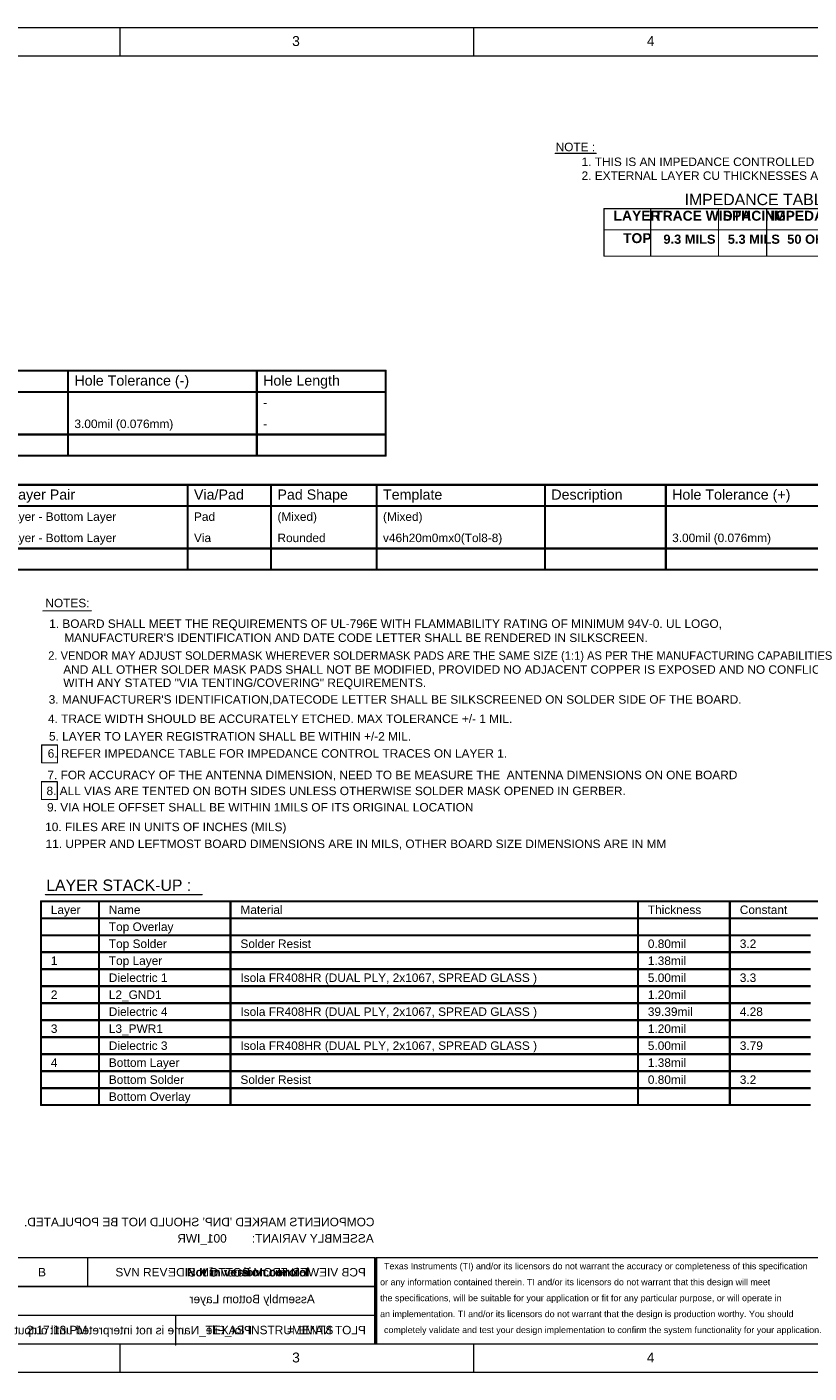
# Model space of a CAD drawing. Header units: inches. Extents: x -2.3 to 12.7, y -2.8 to 6.7.
# Tile 152 of 171: x 2 to 7.5, y -2.8 to 6.7. Entities that reach past the tile are written whole.
import ezdxf

# ---------------------------------------------------------------- set-up
doc = ezdxf.new("R2010")
doc.units = ezdxf.units.IN
doc.header["$MEASUREMENT"] = 0
for name, color, linetype in [('Drill Drawing', 1, 'Continuous'), ('M10 Fab Notes', 56, 'Continuous'), ('M11 Gerber Information', 56, 'Continuous'), ('M12 Stackup', 56, 'Continuous'), ('M5 Assembly Top', 56, 'Continuous'), ('M6 Assembly Bottom', 56, 'Continuous'), ('M9 Title Sheet', 56, 'Continuous')]:
    doc.layers.add(name, color=color, linetype=linetype)
doc.styles.add('Arial', font='txt', dxfattribs={"height": 0.2})
doc.styles.add('Arial_Bold', font='txt', dxfattribs={"height": 0.2})

msp = doc.modelspace()

# ---------------------------------------------------------------- linework, layer by layer
at = {"layer": 'Drill Drawing'}
for points in [[(-1.8427, 4.2494, 0.015, 0.015, 0), (4.5415, 4.2494, 0.015, 0.015, 0)], [(2.2972, 3.6494, 0.015, 0.015, 0), (2.2972, 4.2494, 0.015, 0.015, 0)], [(3.6308, 3.6494, 0.015, 0.015, 0), (3.6308, 4.2494, 0.015, 0.015, 0)], [(4.5415, 3.6494, 0.015, 0.015, 0), (4.5415, 4.2494, 0.015, 0.015, 0)], [(-1.8427, 4.0994, 0.015, 0.015, 0), (4.5415, 4.0994, 0.015, 0.015, 0)], [(-1.8427, 3.7994, 0.015, 0.015, 0), (4.5415, 3.7994, 0.015, 0.015, 0)], [(-1.8427, 3.6494, 0.015, 0.015, 0), (4.5415, 3.6494, 0.015, 0.015, 0)], [(-1.8977, 3.4438, 0.015, 0.015, 0), (9.2332, 3.4438, 0.015, 0.015, 0)], [(3.1419, 2.8438, 0.015, 0.015, 0), (3.1419, 3.4438, 0.015, 0.015, 0)], [(3.7318, 2.8438, 0.015, 0.015, 0), (3.7318, 3.4438, 0.015, 0.015, 0)], [(4.4776, 2.8438, 0.015, 0.015, 0), (4.4776, 3.4438, 0.015, 0.015, 0)], [(5.6672, 2.8438, 0.015, 0.015, 0), (5.6672, 3.4438, 0.015, 0.015, 0)], [(6.521, 2.8438, 0.015, 0.015, 0), (6.521, 3.4438, 0.015, 0.015, 0)], [(-1.8977, 3.2938, 0.015, 0.015, 0), (9.2332, 3.2938, 0.015, 0.015, 0)], [(-1.8977, 2.9938, 0.015, 0.015, 0), (9.2332, 2.9938, 0.015, 0.015, 0)], [(-1.8977, 2.8438, 0.015, 0.015, 0), (9.2332, 2.8438, 0.015, 0.015, 0)]]:
    msp.add_lwpolyline(points, format="xyseb", dxfattribs=at)
for points in [[(2.2934, 4.2494, 0.0075, 0.0075, 1), (2.3009, 4.2494, 0.0075, 0.0075, 1)], [(3.627, 4.2494, 0.0075, 0.0075, 1), (3.6345, 4.2494, 0.0075, 0.0075, 1)], [(4.5378, 4.2494, 0.0075, 0.0075, 1), (4.5453, 4.2494, 0.0075, 0.0075, 1)], [(4.5378, 4.2494, 0.0075, 0.0075, 1), (4.5453, 4.2494, 0.0075, 0.0075, 1)], [(4.5378, 4.0994, 0.0075, 0.0075, 1), (4.5453, 4.0994, 0.0075, 0.0075, 1)], [(4.5378, 3.7994, 0.0075, 0.0075, 1), (4.5453, 3.7994, 0.0075, 0.0075, 1)], [(2.2934, 3.6494, 0.0075, 0.0075, 1), (2.3009, 3.6494, 0.0075, 0.0075, 1)], [(3.627, 3.6494, 0.0075, 0.0075, 1), (3.6345, 3.6494, 0.0075, 0.0075, 1)], [(4.5378, 3.6494, 0.0075, 0.0075, 1), (4.5453, 3.6494, 0.0075, 0.0075, 1)], [(4.5378, 3.6494, 0.0075, 0.0075, 1), (4.5453, 3.6494, 0.0075, 0.0075, 1)], [(3.1382, 3.4438, 0.0075, 0.0075, 1), (3.1457, 3.4438, 0.0075, 0.0075, 1)], [(3.728, 3.4438, 0.0075, 0.0075, 1), (3.7355, 3.4438, 0.0075, 0.0075, 1)], [(4.4738, 3.4438, 0.0075, 0.0075, 1), (4.4813, 3.4438, 0.0075, 0.0075, 1)], [(5.6635, 3.4438, 0.0075, 0.0075, 1), (5.671, 3.4438, 0.0075, 0.0075, 1)], [(6.5172, 3.4438, 0.0075, 0.0075, 1), (6.5247, 3.4438, 0.0075, 0.0075, 1)], [(3.1382, 2.8438, 0.0075, 0.0075, 1), (3.1457, 2.8438, 0.0075, 0.0075, 1)], [(3.728, 2.8438, 0.0075, 0.0075, 1), (3.7355, 2.8438, 0.0075, 0.0075, 1)], [(4.4738, 2.8438, 0.0075, 0.0075, 1), (4.4813, 2.8438, 0.0075, 0.0075, 1)], [(5.6635, 2.8438, 0.0075, 0.0075, 1), (5.671, 2.8438, 0.0075, 0.0075, 1)], [(6.5172, 2.8438, 0.0075, 0.0075, 1), (6.5247, 2.8438, 0.0075, 0.0075, 1)]]:
    msp.add_lwpolyline(points, format="xyseb", close=True, dxfattribs=at)
at = {"layer": 'M10 Fab Notes'}
for points in [[(-2.3358, 6.6734, 0.01, 0.01, 0), (12.6642, 6.6734, 0.01, 0.01, 0)], [(5.1642, 6.4734, 0.01, 0.01, 0), (5.1642, 6.6734, 0.01, 0.01, 0)], [(-2.1358, 6.4734, 0.01, 0.01, 0), (12.4642, 6.4734, 0.01, 0.01, 0)], [(2.1198, 2.5529, 0.008, 0.008, 0), (2.4614, 2.5529, 0.008, 0.008, 0)], [(2.1103, 1.6059, 0.008, 0.008, 0), (2.2223, 1.6059, 0.008, 0.008, 0)], [(2.1103, 1.48, 0.008, 0.008, 0), (2.1103, 1.6059, 0.008, 0.008, 0)], [(2.2223, 1.48, 0.008, 0.008, 0), (2.2223, 1.6059, 0.008, 0.008, 0)], [(2.1103, 1.48, 0.008, 0.008, 0), (2.2223, 1.48, 0.008, 0.008, 0)], [(2.1089, 1.2209, 0.008, 0.008, 0), (2.1089, 1.3468, 0.008, 0.008, 0)], [(2.1089, 1.3468, 0.008, 0.008, 0), (2.2209, 1.3468, 0.008, 0.008, 0)], [(2.2209, 1.2209, 0.008, 0.008, 0), (2.2209, 1.3468, 0.008, 0.008, 0)], [(2.1089, 1.2209, 0.008, 0.008, 0), (2.2209, 1.2209, 0.008, 0.008, 0)], [(4.4767, -2.0166, 0.01, 0.01, 0), (9.4592, -2.0166, 0.01, 0.01, 0)], [(4.4767, -2.6266, 0.01, 0.01, 0), (4.4767, -2.0166, 0.01, 0.01, 0)], [(-2.1358, -2.6266, 0.01, 0.01, 0), (12.4642, -2.6266, 0.01, 0.01, 0)], [(5.1642, -2.8266, 0.01, 0.01, 0), (5.1642, -2.6266, 0.01, 0.01, 0)], [(-2.3358, -2.8266, 0.01, 0.01, 0), (12.6642, -2.8266, 0.01, 0.01, 0)]]:
    msp.add_lwpolyline(points, format="xyseb", dxfattribs=at)
for points in [[(5.1617, 6.6734, 0.005, 0.005, 1), (5.1667, 6.6734, 0.005, 0.005, 1)], [(5.1617, 6.4734, 0.005, 0.005, 1), (5.1667, 6.4734, 0.005, 0.005, 1)], [(2.1178, 2.5529, 0.004, 0.004, 1), (2.1218, 2.5529, 0.004, 0.004, 1)], [(2.4594, 2.5529, 0.004, 0.004, 1), (2.4634, 2.5529, 0.004, 0.004, 1)], [(2.1083, 1.6059, 0.004, 0.004, 1), (2.1123, 1.6059, 0.004, 0.004, 1)], [(2.1083, 1.6059, 0.004, 0.004, 1), (2.1123, 1.6059, 0.004, 0.004, 1)], [(2.2203, 1.6059, 0.004, 0.004, 1), (2.2243, 1.6059, 0.004, 0.004, 1)], [(2.2203, 1.6059, 0.004, 0.004, 1), (2.2243, 1.6059, 0.004, 0.004, 1)], [(2.1083, 1.48, 0.004, 0.004, 1), (2.1123, 1.48, 0.004, 0.004, 1)], [(2.1083, 1.48, 0.004, 0.004, 1), (2.1123, 1.48, 0.004, 0.004, 1)], [(2.2203, 1.48, 0.004, 0.004, 1), (2.2243, 1.48, 0.004, 0.004, 1)], [(2.2203, 1.48, 0.004, 0.004, 1), (2.2243, 1.48, 0.004, 0.004, 1)], [(2.1069, 1.3468, 0.004, 0.004, 1), (2.1109, 1.3468, 0.004, 0.004, 1)], [(2.1069, 1.3468, 0.004, 0.004, 1), (2.1109, 1.3468, 0.004, 0.004, 1)], [(2.2189, 1.3468, 0.004, 0.004, 1), (2.2229, 1.3468, 0.004, 0.004, 1)], [(2.2189, 1.3468, 0.004, 0.004, 1), (2.2229, 1.3468, 0.004, 0.004, 1)], [(2.1069, 1.2209, 0.004, 0.004, 1), (2.1109, 1.2209, 0.004, 0.004, 1)], [(2.1069, 1.2209, 0.004, 0.004, 1), (2.1109, 1.2209, 0.004, 0.004, 1)], [(2.2189, 1.2209, 0.004, 0.004, 1), (2.2229, 1.2209, 0.004, 0.004, 1)], [(2.2189, 1.2209, 0.004, 0.004, 1), (2.2229, 1.2209, 0.004, 0.004, 1)], [(4.4742, -2.0166, 0.005, 0.005, 1), (4.4792, -2.0166, 0.005, 0.005, 1)], [(4.4742, -2.0166, 0.005, 0.005, 1), (4.4792, -2.0166, 0.005, 0.005, 1)], [(4.4742, -2.6266, 0.005, 0.005, 1), (4.4792, -2.6266, 0.005, 0.005, 1)], [(5.1617, -2.6266, 0.005, 0.005, 1), (5.1667, -2.6266, 0.005, 0.005, 1)], [(5.1617, -2.8266, 0.005, 0.005, 1), (5.1667, -2.8266, 0.005, 0.005, 1)]]:
    msp.add_lwpolyline(points, format="xyseb", close=True, dxfattribs=at)
at = {"layer": 'M11 Gerber Information'}
for points in [[(-2.1358, -2.0166, 0.01, 0.01, 0), (4.4657, -2.0166, 0.01, 0.01, 0)], [(2.4357, -2.22, 0.01, 0.01, 0), (2.4357, -2.0166, 0.01, 0.01, 0)], [(4.4657, -2.6266, 0.01, 0.01, 0), (4.4657, -2.0166, 0.01, 0.01, 0)], [(-2.1363, -2.22, 0.01, 0.01, 0), (4.4657, -2.22, 0.01, 0.01, 0)], [(-2.1363, -2.4233, 0.01, 0.01, 0), (4.4637, -2.4233, 0.01, 0.01, 0)], [(3.0577, -2.6331, 0.01, 0.01, 0), (3.0577, -2.4303, 0.01, 0.01, 0)], [(1.8687, -2.6266, 0.01, 0.01, 0), (4.4657, -2.6266, 0.01, 0.01, 0)]]:
    msp.add_lwpolyline(points, format="xyseb", dxfattribs=at)
for points in [[(2.4332, -2.0166, 0.005, 0.005, 1), (2.4382, -2.0166, 0.005, 0.005, 1)], [(4.4632, -2.0166, 0.005, 0.005, 1), (4.4682, -2.0166, 0.005, 0.005, 1)], [(4.4632, -2.0166, 0.005, 0.005, 1), (4.4682, -2.0166, 0.005, 0.005, 1)], [(2.4332, -2.22, 0.005, 0.005, 1), (2.4382, -2.22, 0.005, 0.005, 1)], [(4.4632, -2.22, 0.005, 0.005, 1), (4.4682, -2.22, 0.005, 0.005, 1)], [(3.0552, -2.4303, 0.005, 0.005, 1), (3.0602, -2.4303, 0.005, 0.005, 1)], [(4.4612, -2.4233, 0.005, 0.005, 1), (4.4662, -2.4233, 0.005, 0.005, 1)], [(3.0552, -2.6331, 0.005, 0.005, 1), (3.0602, -2.6331, 0.005, 0.005, 1)], [(4.4632, -2.6266, 0.005, 0.005, 1), (4.4682, -2.6266, 0.005, 0.005, 1)], [(4.4632, -2.6266, 0.005, 0.005, 1), (4.4682, -2.6266, 0.005, 0.005, 1)]]:
    msp.add_lwpolyline(points, format="xyseb", close=True, dxfattribs=at)
at = {"layer": 'M12 Stackup'}
for points in [[(5.7388, 5.7849, 0.008, 0.008, 0), (6.0295, 5.7849, 0.008, 0.008, 0)], [(6.0842, 5.0593, 0.008, 0.008, 0), (6.0842, 5.3943, 0.008, 0.008, 0)], [(6.0842, 5.3943, 0.008, 0.008, 0), (8.6292, 5.3943, 0.008, 0.008, 0)], [(6.4142, 5.2443, 0.008, 0.008, 0), (6.4142, 5.3943, 0.008, 0.008, 0)], [(6.6379, 5.3952, 0.008, 0.008, 0), (7.7394, 5.3952, 0.008, 0.008, 0)], [(6.8942, 5.2443, 0.008, 0.008, 0), (6.8942, 5.3943, 0.008, 0.008, 0)], [(7.2342, 5.2443, 0.008, 0.008, 0), (7.2342, 5.3943, 0.008, 0.008, 0)], [(6.0842, 5.2443, 0.008, 0.008, 0), (8.6292, 5.2443, 0.008, 0.008, 0)], [(6.4142, 5.0593, 0.008, 0.008, 0), (6.4142, 5.2443, 0.008, 0.008, 0)], [(6.8942, 5.0593, 0.008, 0.008, 0), (6.8942, 5.2443, 0.008, 0.008, 0)], [(7.2342, 5.0593, 0.008, 0.008, 0), (7.2342, 5.2493, 0.008, 0.008, 0)], [(6.0842, 5.0593, 0.008, 0.008, 0), (8.6292, 5.0593, 0.008, 0.008, 0)], [(2.1054, 0.5015, 0.015, 0.015, 0), (8.6636, 0.5015, 0.015, 0.015, 0)], [(2.1054, -0.9385, 0.015, 0.015, 0), (2.1054, 0.5015, 0.015, 0.015, 0)], [(2.1368, 0.5485, 0.008, 0.008, 0), (3.2449, 0.5485, 0.008, 0.008, 0)], [(2.5153, -0.9385, 0.015, 0.015, 0), (2.5153, 0.5015, 0.015, 0.015, 0)], [(3.4451, -0.9385, 0.015, 0.015, 0), (3.4451, 0.5015, 0.015, 0.015, 0)], [(6.3242, -0.9385, 0.015, 0.015, 0), (6.3242, 0.5015, 0.015, 0.015, 0)], [(6.974, -0.9385, 0.015, 0.015, 0), (6.974, 0.5015, 0.015, 0.015, 0)], [(2.1054, 0.3815, 0.015, 0.015, 0), (8.6636, 0.3815, 0.015, 0.015, 0)], [(2.1054, 0.2615, 0.015, 0.015, 0), (2.5153, 0.2615, 0.015, 0.015, 0)], [(2.5153, 0.2615, 0.015, 0.015, 0), (3.4451, 0.2615, 0.015, 0.015, 0)], [(3.4451, 0.2615, 0.015, 0.015, 0), (6.3242, 0.2615, 0.015, 0.015, 0)], [(6.3242, 0.2615, 0.015, 0.015, 0), (6.974, 0.2615, 0.015, 0.015, 0)], [(6.974, 0.2615, 0.015, 0.015, 0), (7.5439, 0.2615, 0.015, 0.015, 0)], [(2.1054, 0.1415, 0.015, 0.015, 0), (2.5153, 0.1415, 0.015, 0.015, 0)], [(2.5153, 0.1415, 0.015, 0.015, 0), (3.4451, 0.1415, 0.015, 0.015, 0)], [(3.4451, 0.1415, 0.015, 0.015, 0), (6.3242, 0.1415, 0.015, 0.015, 0)], [(6.3242, 0.1415, 0.015, 0.015, 0), (6.974, 0.1415, 0.015, 0.015, 0)], [(6.974, 0.1415, 0.015, 0.015, 0), (7.5439, 0.1415, 0.015, 0.015, 0)], [(2.1054, 0.0215, 0.015, 0.015, 0), (2.5153, 0.0215, 0.015, 0.015, 0)], [(2.5153, 0.0215, 0.015, 0.015, 0), (3.4451, 0.0215, 0.015, 0.015, 0)], [(3.4451, 0.0215, 0.015, 0.015, 0), (6.3242, 0.0215, 0.015, 0.015, 0)], [(6.3242, 0.0215, 0.015, 0.015, 0), (6.974, 0.0215, 0.015, 0.015, 0)], [(6.974, 0.0215, 0.015, 0.015, 0), (7.5439, 0.0215, 0.015, 0.015, 0)], [(2.1054, -0.0985, 0.015, 0.015, 0), (2.5153, -0.0985, 0.015, 0.015, 0)], [(2.5153, -0.0985, 0.015, 0.015, 0), (3.4451, -0.0985, 0.015, 0.015, 0)], [(3.4451, -0.0985, 0.015, 0.015, 0), (6.3242, -0.0985, 0.015, 0.015, 0)], [(6.3242, -0.0985, 0.015, 0.015, 0), (6.974, -0.0985, 0.015, 0.015, 0)], [(6.974, -0.0985, 0.015, 0.015, 0), (7.5439, -0.0985, 0.015, 0.015, 0)], [(2.1054, -0.2185, 0.015, 0.015, 0), (2.5153, -0.2185, 0.015, 0.015, 0)], [(2.5153, -0.2185, 0.015, 0.015, 0), (3.4451, -0.2185, 0.015, 0.015, 0)], [(3.4451, -0.2185, 0.015, 0.015, 0), (6.3242, -0.2185, 0.015, 0.015, 0)], [(6.3242, -0.2185, 0.015, 0.015, 0), (6.974, -0.2185, 0.015, 0.015, 0)], [(6.974, -0.2185, 0.015, 0.015, 0), (7.5439, -0.2185, 0.015, 0.015, 0)], [(2.1054, -0.3385, 0.015, 0.015, 0), (2.5153, -0.3385, 0.015, 0.015, 0)], [(2.5153, -0.3385, 0.015, 0.015, 0), (3.4451, -0.3385, 0.015, 0.015, 0)], [(3.4451, -0.3385, 0.015, 0.015, 0), (6.3242, -0.3385, 0.015, 0.015, 0)], [(6.3242, -0.3385, 0.015, 0.015, 0), (6.974, -0.3385, 0.015, 0.015, 0)], [(6.974, -0.3385, 0.015, 0.015, 0), (7.5439, -0.3385, 0.015, 0.015, 0)], [(2.1054, -0.4585, 0.015, 0.015, 0), (2.5153, -0.4585, 0.015, 0.015, 0)], [(2.5153, -0.4585, 0.015, 0.015, 0), (3.4451, -0.4585, 0.015, 0.015, 0)], [(3.4451, -0.4585, 0.015, 0.015, 0), (6.3242, -0.4585, 0.015, 0.015, 0)], [(6.3242, -0.4585, 0.015, 0.015, 0), (6.974, -0.4585, 0.015, 0.015, 0)], [(6.974, -0.4585, 0.015, 0.015, 0), (7.5439, -0.4585, 0.015, 0.015, 0)], [(2.1054, -0.5785, 0.015, 0.015, 0), (2.5153, -0.5785, 0.015, 0.015, 0)], [(2.5153, -0.5785, 0.015, 0.015, 0), (3.4451, -0.5785, 0.015, 0.015, 0)], [(3.4451, -0.5785, 0.015, 0.015, 0), (6.3242, -0.5785, 0.015, 0.015, 0)], [(6.3242, -0.5785, 0.015, 0.015, 0), (6.974, -0.5785, 0.015, 0.015, 0)], [(6.974, -0.5785, 0.015, 0.015, 0), (7.5439, -0.5785, 0.015, 0.015, 0)], [(2.1054, -0.6985, 0.015, 0.015, 0), (2.5153, -0.6985, 0.015, 0.015, 0)], [(2.5153, -0.6985, 0.015, 0.015, 0), (3.4451, -0.6985, 0.015, 0.015, 0)], [(3.4451, -0.6985, 0.015, 0.015, 0), (6.3242, -0.6985, 0.015, 0.015, 0)], [(6.3242, -0.6985, 0.015, 0.015, 0), (6.974, -0.6985, 0.015, 0.015, 0)], [(6.974, -0.6985, 0.015, 0.015, 0), (7.5439, -0.6985, 0.015, 0.015, 0)], [(2.1054, -0.8185, 0.015, 0.015, 0), (2.5153, -0.8185, 0.015, 0.015, 0)], [(2.5153, -0.8185, 0.015, 0.015, 0), (3.4451, -0.8185, 0.015, 0.015, 0)], [(3.4451, -0.8185, 0.015, 0.015, 0), (6.3242, -0.8185, 0.015, 0.015, 0)], [(6.3242, -0.8185, 0.015, 0.015, 0), (6.974, -0.8185, 0.015, 0.015, 0)], [(6.974, -0.8185, 0.015, 0.015, 0), (7.5439, -0.8185, 0.015, 0.015, 0)], [(2.1054, -0.9385, 0.015, 0.015, 0), (2.5153, -0.9385, 0.015, 0.015, 0)], [(2.5153, -0.9385, 0.015, 0.015, 0), (3.4451, -0.9385, 0.015, 0.015, 0)], [(3.4451, -0.9385, 0.015, 0.015, 0), (6.3242, -0.9385, 0.015, 0.015, 0)], [(6.3242, -0.9385, 0.015, 0.015, 0), (6.974, -0.9385, 0.015, 0.015, 0)], [(6.974, -0.9385, 0.015, 0.015, 0), (7.5439, -0.9385, 0.015, 0.015, 0)]]:
    msp.add_lwpolyline(points, format="xyseb", dxfattribs=at)
for points in [[(5.7368, 5.7849, 0.004, 0.004, 1), (5.7408, 5.7849, 0.004, 0.004, 1)], [(6.0275, 5.7849, 0.004, 0.004, 1), (6.0315, 5.7849, 0.004, 0.004, 1)], [(6.0822, 5.3943, 0.004, 0.004, 1), (6.0862, 5.3943, 0.004, 0.004, 1)], [(6.0822, 5.3943, 0.004, 0.004, 1), (6.0862, 5.3943, 0.004, 0.004, 1)], [(6.4122, 5.3943, 0.004, 0.004, 1), (6.4162, 5.3943, 0.004, 0.004, 1)], [(6.6359, 5.3952, 0.004, 0.004, 1), (6.6399, 5.3952, 0.004, 0.004, 1)], [(6.8922, 5.3943, 0.004, 0.004, 1), (6.8962, 5.3943, 0.004, 0.004, 1)], [(7.2322, 5.3943, 0.004, 0.004, 1), (7.2362, 5.3943, 0.004, 0.004, 1)], [(6.0822, 5.2443, 0.004, 0.004, 1), (6.0862, 5.2443, 0.004, 0.004, 1)], [(6.4122, 5.2443, 0.004, 0.004, 1), (6.4162, 5.2443, 0.004, 0.004, 1)], [(6.4122, 5.2443, 0.004, 0.004, 1), (6.4162, 5.2443, 0.004, 0.004, 1)], [(6.8922, 5.2443, 0.004, 0.004, 1), (6.8962, 5.2443, 0.004, 0.004, 1)], [(6.8922, 5.2443, 0.004, 0.004, 1), (6.8962, 5.2443, 0.004, 0.004, 1)], [(7.2322, 5.2493, 0.004, 0.004, 1), (7.2362, 5.2493, 0.004, 0.004, 1)], [(7.2322, 5.2443, 0.004, 0.004, 1), (7.2362, 5.2443, 0.004, 0.004, 1)], [(6.0822, 5.0593, 0.004, 0.004, 1), (6.0862, 5.0593, 0.004, 0.004, 1)], [(6.0822, 5.0593, 0.004, 0.004, 1), (6.0862, 5.0593, 0.004, 0.004, 1)], [(6.4122, 5.0593, 0.004, 0.004, 1), (6.4162, 5.0593, 0.004, 0.004, 1)], [(6.8922, 5.0593, 0.004, 0.004, 1), (6.8962, 5.0593, 0.004, 0.004, 1)], [(7.2322, 5.0593, 0.004, 0.004, 1), (7.2362, 5.0593, 0.004, 0.004, 1)], [(2.1017, 0.5015, 0.0075, 0.0075, 1), (2.1092, 0.5015, 0.0075, 0.0075, 1)], [(2.1017, 0.5015, 0.0075, 0.0075, 1), (2.1092, 0.5015, 0.0075, 0.0075, 1)], [(2.1348, 0.5485, 0.004, 0.004, 1), (2.1388, 0.5485, 0.004, 0.004, 1)], [(2.5116, 0.5015, 0.0075, 0.0075, 1), (2.5191, 0.5015, 0.0075, 0.0075, 1)], [(3.2429, 0.5485, 0.004, 0.004, 1), (3.2469, 0.5485, 0.004, 0.004, 1)], [(3.4413, 0.5015, 0.0075, 0.0075, 1), (3.4488, 0.5015, 0.0075, 0.0075, 1)], [(6.3204, 0.5015, 0.0075, 0.0075, 1), (6.3279, 0.5015, 0.0075, 0.0075, 1)], [(6.9703, 0.5015, 0.0075, 0.0075, 1), (6.9778, 0.5015, 0.0075, 0.0075, 1)], [(2.1017, 0.3815, 0.0075, 0.0075, 1), (2.1092, 0.3815, 0.0075, 0.0075, 1)], [(2.1017, 0.2615, 0.0075, 0.0075, 1), (2.1092, 0.2615, 0.0075, 0.0075, 1)], [(2.5116, 0.2615, 0.0075, 0.0075, 1), (2.5191, 0.2615, 0.0075, 0.0075, 1)], [(2.5116, 0.2615, 0.0075, 0.0075, 1), (2.5191, 0.2615, 0.0075, 0.0075, 1)], [(3.4413, 0.2615, 0.0075, 0.0075, 1), (3.4488, 0.2615, 0.0075, 0.0075, 1)], [(3.4413, 0.2615, 0.0075, 0.0075, 1), (3.4488, 0.2615, 0.0075, 0.0075, 1)], [(6.3204, 0.2615, 0.0075, 0.0075, 1), (6.3279, 0.2615, 0.0075, 0.0075, 1)], [(6.3204, 0.2615, 0.0075, 0.0075, 1), (6.3279, 0.2615, 0.0075, 0.0075, 1)], [(6.9703, 0.2615, 0.0075, 0.0075, 1), (6.9778, 0.2615, 0.0075, 0.0075, 1)], [(6.9703, 0.2615, 0.0075, 0.0075, 1), (6.9778, 0.2615, 0.0075, 0.0075, 1)], [(2.1017, 0.1415, 0.0075, 0.0075, 1), (2.1092, 0.1415, 0.0075, 0.0075, 1)], [(2.5116, 0.1415, 0.0075, 0.0075, 1), (2.5191, 0.1415, 0.0075, 0.0075, 1)], [(2.5116, 0.1415, 0.0075, 0.0075, 1), (2.5191, 0.1415, 0.0075, 0.0075, 1)], [(3.4413, 0.1415, 0.0075, 0.0075, 1), (3.4488, 0.1415, 0.0075, 0.0075, 1)], [(3.4413, 0.1415, 0.0075, 0.0075, 1), (3.4488, 0.1415, 0.0075, 0.0075, 1)], [(6.3204, 0.1415, 0.0075, 0.0075, 1), (6.3279, 0.1415, 0.0075, 0.0075, 1)], [(6.3204, 0.1415, 0.0075, 0.0075, 1), (6.3279, 0.1415, 0.0075, 0.0075, 1)], [(6.9703, 0.1415, 0.0075, 0.0075, 1), (6.9778, 0.1415, 0.0075, 0.0075, 1)], [(6.9703, 0.1415, 0.0075, 0.0075, 1), (6.9778, 0.1415, 0.0075, 0.0075, 1)], [(2.1017, 0.0215, 0.0075, 0.0075, 1), (2.1092, 0.0215, 0.0075, 0.0075, 1)], [(2.5116, 0.0215, 0.0075, 0.0075, 1), (2.5191, 0.0215, 0.0075, 0.0075, 1)], [(2.5116, 0.0215, 0.0075, 0.0075, 1), (2.5191, 0.0215, 0.0075, 0.0075, 1)], [(3.4413, 0.0215, 0.0075, 0.0075, 1), (3.4488, 0.0215, 0.0075, 0.0075, 1)], [(3.4413, 0.0215, 0.0075, 0.0075, 1), (3.4488, 0.0215, 0.0075, 0.0075, 1)], [(6.3204, 0.0215, 0.0075, 0.0075, 1), (6.3279, 0.0215, 0.0075, 0.0075, 1)], [(6.3204, 0.0215, 0.0075, 0.0075, 1), (6.3279, 0.0215, 0.0075, 0.0075, 1)], [(6.9703, 0.0215, 0.0075, 0.0075, 1), (6.9778, 0.0215, 0.0075, 0.0075, 1)], [(6.9703, 0.0215, 0.0075, 0.0075, 1), (6.9778, 0.0215, 0.0075, 0.0075, 1)], [(2.1017, -0.0985, 0.0075, 0.0075, 1), (2.1092, -0.0985, 0.0075, 0.0075, 1)], [(2.5116, -0.0985, 0.0075, 0.0075, 1), (2.5191, -0.0985, 0.0075, 0.0075, 1)], [(2.5116, -0.0985, 0.0075, 0.0075, 1), (2.5191, -0.0985, 0.0075, 0.0075, 1)], [(3.4413, -0.0985, 0.0075, 0.0075, 1), (3.4488, -0.0985, 0.0075, 0.0075, 1)], [(3.4413, -0.0985, 0.0075, 0.0075, 1), (3.4488, -0.0985, 0.0075, 0.0075, 1)], [(6.3204, -0.0985, 0.0075, 0.0075, 1), (6.3279, -0.0985, 0.0075, 0.0075, 1)], [(6.3204, -0.0985, 0.0075, 0.0075, 1), (6.3279, -0.0985, 0.0075, 0.0075, 1)], [(6.9703, -0.0985, 0.0075, 0.0075, 1), (6.9778, -0.0985, 0.0075, 0.0075, 1)], [(6.9703, -0.0985, 0.0075, 0.0075, 1), (6.9778, -0.0985, 0.0075, 0.0075, 1)], [(2.1017, -0.2185, 0.0075, 0.0075, 1), (2.1092, -0.2185, 0.0075, 0.0075, 1)], [(2.5116, -0.2185, 0.0075, 0.0075, 1), (2.5191, -0.2185, 0.0075, 0.0075, 1)], [(2.5116, -0.2185, 0.0075, 0.0075, 1), (2.5191, -0.2185, 0.0075, 0.0075, 1)], [(3.4413, -0.2185, 0.0075, 0.0075, 1), (3.4488, -0.2185, 0.0075, 0.0075, 1)], [(3.4413, -0.2185, 0.0075, 0.0075, 1), (3.4488, -0.2185, 0.0075, 0.0075, 1)], [(6.3204, -0.2185, 0.0075, 0.0075, 1), (6.3279, -0.2185, 0.0075, 0.0075, 1)], [(6.3204, -0.2185, 0.0075, 0.0075, 1), (6.3279, -0.2185, 0.0075, 0.0075, 1)], [(6.9703, -0.2185, 0.0075, 0.0075, 1), (6.9778, -0.2185, 0.0075, 0.0075, 1)], [(6.9703, -0.2185, 0.0075, 0.0075, 1), (6.9778, -0.2185, 0.0075, 0.0075, 1)], [(2.1017, -0.3385, 0.0075, 0.0075, 1), (2.1092, -0.3385, 0.0075, 0.0075, 1)], [(2.5116, -0.3385, 0.0075, 0.0075, 1), (2.5191, -0.3385, 0.0075, 0.0075, 1)], [(2.5116, -0.3385, 0.0075, 0.0075, 1), (2.5191, -0.3385, 0.0075, 0.0075, 1)], [(3.4413, -0.3385, 0.0075, 0.0075, 1), (3.4488, -0.3385, 0.0075, 0.0075, 1)], [(3.4413, -0.3385, 0.0075, 0.0075, 1), (3.4488, -0.3385, 0.0075, 0.0075, 1)], [(6.3204, -0.3385, 0.0075, 0.0075, 1), (6.3279, -0.3385, 0.0075, 0.0075, 1)], [(6.3204, -0.3385, 0.0075, 0.0075, 1), (6.3279, -0.3385, 0.0075, 0.0075, 1)], [(6.9703, -0.3385, 0.0075, 0.0075, 1), (6.9778, -0.3385, 0.0075, 0.0075, 1)], [(6.9703, -0.3385, 0.0075, 0.0075, 1), (6.9778, -0.3385, 0.0075, 0.0075, 1)], [(2.1017, -0.4585, 0.0075, 0.0075, 1), (2.1092, -0.4585, 0.0075, 0.0075, 1)], [(2.5116, -0.4585, 0.0075, 0.0075, 1), (2.5191, -0.4585, 0.0075, 0.0075, 1)], [(2.5116, -0.4585, 0.0075, 0.0075, 1), (2.5191, -0.4585, 0.0075, 0.0075, 1)], [(3.4413, -0.4585, 0.0075, 0.0075, 1), (3.4488, -0.4585, 0.0075, 0.0075, 1)], [(3.4413, -0.4585, 0.0075, 0.0075, 1), (3.4488, -0.4585, 0.0075, 0.0075, 1)], [(6.3204, -0.4585, 0.0075, 0.0075, 1), (6.3279, -0.4585, 0.0075, 0.0075, 1)], [(6.3204, -0.4585, 0.0075, 0.0075, 1), (6.3279, -0.4585, 0.0075, 0.0075, 1)], [(6.9703, -0.4585, 0.0075, 0.0075, 1), (6.9778, -0.4585, 0.0075, 0.0075, 1)], [(6.9703, -0.4585, 0.0075, 0.0075, 1), (6.9778, -0.4585, 0.0075, 0.0075, 1)], [(2.1017, -0.5785, 0.0075, 0.0075, 1), (2.1092, -0.5785, 0.0075, 0.0075, 1)], [(2.5116, -0.5785, 0.0075, 0.0075, 1), (2.5191, -0.5785, 0.0075, 0.0075, 1)], [(2.5116, -0.5785, 0.0075, 0.0075, 1), (2.5191, -0.5785, 0.0075, 0.0075, 1)], [(3.4413, -0.5785, 0.0075, 0.0075, 1), (3.4488, -0.5785, 0.0075, 0.0075, 1)], [(3.4413, -0.5785, 0.0075, 0.0075, 1), (3.4488, -0.5785, 0.0075, 0.0075, 1)], [(6.3204, -0.5785, 0.0075, 0.0075, 1), (6.3279, -0.5785, 0.0075, 0.0075, 1)], [(6.3204, -0.5785, 0.0075, 0.0075, 1), (6.3279, -0.5785, 0.0075, 0.0075, 1)], [(6.9703, -0.5785, 0.0075, 0.0075, 1), (6.9778, -0.5785, 0.0075, 0.0075, 1)], [(6.9703, -0.5785, 0.0075, 0.0075, 1), (6.9778, -0.5785, 0.0075, 0.0075, 1)], [(2.1017, -0.6985, 0.0075, 0.0075, 1), (2.1092, -0.6985, 0.0075, 0.0075, 1)], [(2.5116, -0.6985, 0.0075, 0.0075, 1), (2.5191, -0.6985, 0.0075, 0.0075, 1)], [(2.5116, -0.6985, 0.0075, 0.0075, 1), (2.5191, -0.6985, 0.0075, 0.0075, 1)], [(3.4413, -0.6985, 0.0075, 0.0075, 1), (3.4488, -0.6985, 0.0075, 0.0075, 1)], [(3.4413, -0.6985, 0.0075, 0.0075, 1), (3.4488, -0.6985, 0.0075, 0.0075, 1)], [(6.3204, -0.6985, 0.0075, 0.0075, 1), (6.3279, -0.6985, 0.0075, 0.0075, 1)], [(6.3204, -0.6985, 0.0075, 0.0075, 1), (6.3279, -0.6985, 0.0075, 0.0075, 1)], [(6.9703, -0.6985, 0.0075, 0.0075, 1), (6.9778, -0.6985, 0.0075, 0.0075, 1)], [(6.9703, -0.6985, 0.0075, 0.0075, 1), (6.9778, -0.6985, 0.0075, 0.0075, 1)], [(2.1017, -0.8185, 0.0075, 0.0075, 1), (2.1092, -0.8185, 0.0075, 0.0075, 1)], [(2.5116, -0.8185, 0.0075, 0.0075, 1), (2.5191, -0.8185, 0.0075, 0.0075, 1)], [(2.5116, -0.8185, 0.0075, 0.0075, 1), (2.5191, -0.8185, 0.0075, 0.0075, 1)], [(3.4413, -0.8185, 0.0075, 0.0075, 1), (3.4488, -0.8185, 0.0075, 0.0075, 1)], [(3.4413, -0.8185, 0.0075, 0.0075, 1), (3.4488, -0.8185, 0.0075, 0.0075, 1)], [(6.3204, -0.8185, 0.0075, 0.0075, 1), (6.3279, -0.8185, 0.0075, 0.0075, 1)], [(6.3204, -0.8185, 0.0075, 0.0075, 1), (6.3279, -0.8185, 0.0075, 0.0075, 1)], [(6.9703, -0.8185, 0.0075, 0.0075, 1), (6.9778, -0.8185, 0.0075, 0.0075, 1)], [(6.9703, -0.8185, 0.0075, 0.0075, 1), (6.9778, -0.8185, 0.0075, 0.0075, 1)], [(2.1017, -0.9385, 0.0075, 0.0075, 1), (2.1092, -0.9385, 0.0075, 0.0075, 1)], [(2.1017, -0.9385, 0.0075, 0.0075, 1), (2.1092, -0.9385, 0.0075, 0.0075, 1)], [(2.5116, -0.9385, 0.0075, 0.0075, 1), (2.5191, -0.9385, 0.0075, 0.0075, 1)], [(2.5116, -0.9385, 0.0075, 0.0075, 1), (2.5191, -0.9385, 0.0075, 0.0075, 1)], [(2.5116, -0.9385, 0.0075, 0.0075, 1), (2.5191, -0.9385, 0.0075, 0.0075, 1)], [(3.4413, -0.9385, 0.0075, 0.0075, 1), (3.4488, -0.9385, 0.0075, 0.0075, 1)], [(3.4413, -0.9385, 0.0075, 0.0075, 1), (3.4488, -0.9385, 0.0075, 0.0075, 1)], [(3.4413, -0.9385, 0.0075, 0.0075, 1), (3.4488, -0.9385, 0.0075, 0.0075, 1)], [(6.3204, -0.9385, 0.0075, 0.0075, 1), (6.3279, -0.9385, 0.0075, 0.0075, 1)], [(6.3204, -0.9385, 0.0075, 0.0075, 1), (6.3279, -0.9385, 0.0075, 0.0075, 1)], [(6.3204, -0.9385, 0.0075, 0.0075, 1), (6.3279, -0.9385, 0.0075, 0.0075, 1)], [(6.9703, -0.9385, 0.0075, 0.0075, 1), (6.9778, -0.9385, 0.0075, 0.0075, 1)], [(6.9703, -0.9385, 0.0075, 0.0075, 1), (6.9778, -0.9385, 0.0075, 0.0075, 1)], [(6.9703, -0.9385, 0.0075, 0.0075, 1), (6.9778, -0.9385, 0.0075, 0.0075, 1)]]:
    msp.add_lwpolyline(points, format="xyseb", close=True, dxfattribs=at)
at = {"layer": 'M5 Assembly Top'}
for points in [[(-2.1358, -2.0166, 0.01, 0.01, 0), (4.4657, -2.0166, 0.01, 0.01, 0)], [(2.4357, -2.22, 0.01, 0.01, 0), (2.4357, -2.0166, 0.01, 0.01, 0)], [(4.4657, -2.6266, 0.01, 0.01, 0), (4.4657, -2.0166, 0.01, 0.01, 0)], [(-2.1363, -2.22, 0.01, 0.01, 0), (4.4657, -2.22, 0.01, 0.01, 0)], [(-2.1363, -2.4233, 0.01, 0.01, 0), (4.4637, -2.4233, 0.01, 0.01, 0)], [(3.0577, -2.6331, 0.01, 0.01, 0), (3.0577, -2.4303, 0.01, 0.01, 0)], [(1.8687, -2.6266, 0.01, 0.01, 0), (4.4657, -2.6266, 0.01, 0.01, 0)]]:
    msp.add_lwpolyline(points, format="xyseb", dxfattribs=at)
for points in [[(2.4332, -2.0166, 0.005, 0.005, 1), (2.4382, -2.0166, 0.005, 0.005, 1)], [(4.4632, -2.0166, 0.005, 0.005, 1), (4.4682, -2.0166, 0.005, 0.005, 1)], [(4.4632, -2.0166, 0.005, 0.005, 1), (4.4682, -2.0166, 0.005, 0.005, 1)], [(2.4332, -2.22, 0.005, 0.005, 1), (2.4382, -2.22, 0.005, 0.005, 1)], [(4.4632, -2.22, 0.005, 0.005, 1), (4.4682, -2.22, 0.005, 0.005, 1)], [(3.0552, -2.4303, 0.005, 0.005, 1), (3.0602, -2.4303, 0.005, 0.005, 1)], [(4.4612, -2.4233, 0.005, 0.005, 1), (4.4662, -2.4233, 0.005, 0.005, 1)], [(3.0552, -2.6331, 0.005, 0.005, 1), (3.0602, -2.6331, 0.005, 0.005, 1)], [(4.4632, -2.6266, 0.005, 0.005, 1), (4.4682, -2.6266, 0.005, 0.005, 1)], [(4.4632, -2.6266, 0.005, 0.005, 1), (4.4682, -2.6266, 0.005, 0.005, 1)]]:
    msp.add_lwpolyline(points, format="xyseb", close=True, dxfattribs=at)
at = {"layer": 'M6 Assembly Bottom'}
for points in [[(-2.1368, -2.0171, 0.01, 0.01, 0), (4.4647, -2.0171, 0.01, 0.01, 0)], [(4.4647, -2.6271, 0.01, 0.01, 0), (4.4647, -2.0171, 0.01, 0.01, 0)], [(4.4652, -2.6271, 0.01, 0.01, 0), (4.4652, -2.0171, 0.01, 0.01, 0)], [(-2.1368, -2.2205, 0.01, 0.01, 0), (4.4652, -2.2205, 0.01, 0.01, 0)], [(-2.1348, -2.4238, 0.01, 0.01, 0), (4.4652, -2.4238, 0.01, 0.01, 0)], [(0.4602, -2.6271, 0.01, 0.01, 0), (4.4652, -2.6271, 0.01, 0.01, 0)], [(2.8892, -2.6271, 0.01, 0.01, 0), (4.4647, -2.6271, 0.01, 0.01, 0)]]:
    msp.add_lwpolyline(points, format="xyseb", dxfattribs=at)
for points in [[(4.4622, -2.0171, 0.005, 0.005, 1), (4.4672, -2.0171, 0.005, 0.005, 1)], [(4.4622, -2.0171, 0.005, 0.005, 1), (4.4672, -2.0171, 0.005, 0.005, 1)], [(4.4627, -2.0171, 0.005, 0.005, 1), (4.4677, -2.0171, 0.005, 0.005, 1)], [(4.4627, -2.2205, 0.005, 0.005, 1), (4.4677, -2.2205, 0.005, 0.005, 1)], [(4.4627, -2.4238, 0.005, 0.005, 1), (4.4677, -2.4238, 0.005, 0.005, 1)], [(2.8867, -2.6271, 0.005, 0.005, 1), (2.8917, -2.6271, 0.005, 0.005, 1)], [(4.4622, -2.6271, 0.005, 0.005, 1), (4.4672, -2.6271, 0.005, 0.005, 1)], [(4.4622, -2.6271, 0.005, 0.005, 1), (4.4672, -2.6271, 0.005, 0.005, 1)], [(4.4627, -2.6271, 0.005, 0.005, 1), (4.4677, -2.6271, 0.005, 0.005, 1)], [(4.4627, -2.6271, 0.005, 0.005, 1), (4.4677, -2.6271, 0.005, 0.005, 1)]]:
    msp.add_lwpolyline(points, format="xyseb", close=True, dxfattribs=at)
at = {"layer": 'M9 Title Sheet'}
for points in [[(2.6642, 6.4734, 0.01, 0.01, 0), (2.6642, 6.6734, 0.01, 0.01, 0)], [(2.6642, -2.8266, 0.01, 0.01, 0), (2.6642, -2.6266, 0.01, 0.01, 0)]]:
    msp.add_lwpolyline(points, format="xyseb", dxfattribs=at)
for points in [[(2.6617, 6.6734, 0.005, 0.005, 1), (2.6667, 6.6734, 0.005, 0.005, 1)], [(2.6617, 6.4734, 0.005, 0.005, 1), (2.6667, 6.4734, 0.005, 0.005, 1)], [(2.6617, -2.6266, 0.005, 0.005, 1), (2.6667, -2.6266, 0.005, 0.005, 1)], [(2.6617, -2.8266, 0.005, 0.005, 1), (2.6667, -2.8266, 0.005, 0.005, 1)]]:
    msp.add_lwpolyline(points, format="xyseb", close=True, dxfattribs=at)

# ---------------------------------------------------------------- texts
at = {"layer": 'Drill Drawing', "style": 'Arial'}
for s, height, p in [('Hole Tolerance (-)', 0.072, (2.3422, 4.1444)), ('Hole Length', 0.072, (3.6758, 4.1444)), ('-', 0.06, (3.6758, 3.9944)), ('3.00mil (0.076mm)', 0.06, (2.3422, 3.8444)), ('-', 0.06, (3.6758, 3.8444)), ('Drill Layer Pair', 0.072, (1.6874, 3.3388)), ('Via/Pad', 0.072, (3.1869, 3.3388)), ('Pad Shape', 0.072, (3.7768, 3.3388)), ('Template', 0.072, (4.5226, 3.3388)), ('Description', 0.072, (5.7122, 3.3388)), ('Hole Tolerance (+)', 0.072, (6.566, 3.3388)), ('Top Layer - Bottom Layer', 0.06, (1.6874, 3.1888)), ('Pad', 0.06, (3.1869, 3.1888)), ('(Mixed)', 0.06, (3.7768, 3.1888)), ('(Mixed)', 0.06, (4.5226, 3.1888)), ('Top Layer - Bottom Layer', 0.06, (1.6874, 3.0388)), ('Via', 0.06, (3.1869, 3.0388)), ('Rounded', 0.06, (3.7768, 3.0388)), ('v46h20m0mx0(Tol8-8)', 0.06, (4.5226, 3.0388)), ('3.00mil (0.076mm)', 0.06, (6.566, 3.0388))]:
    msp.add_text(s, height=height, dxfattribs=at).set_placement(p)
at = {"layer": 'M10 Fab Notes', "style": 'Arial'}
for s, height, p in [('3', 0.07, (3.8806, 6.5434)), ('4', 0.07, (6.3872, 6.5434)), ('NOTES:', 0.06, (2.1368, 2.5781)), ('1. BOARD SHALL MEET THE REQUIREMENTS OF UL-796E WITH FLAMMABILITY RATING OF MINIMUM 94V-0. UL LOGO,', 0.06, (2.1636, 2.4323)), ("MANUFACTURER'S IDENTIFICATION AND DATE CODE LETTER SHALL BE RENDERED IN SILKSCREEN.", 0.06, (2.2703, 2.3333)), ('2. VENDOR MAY ADJUST SOLDERMASK WHEREVER SOLDERMASK PADS ARE THE SAME SIZE (1:1) AS PER THE MANUFACTURING CAPABILITIES', 0.06, (2.1566, 2.2075)), ('AND ALL OTHER SOLDER MASK PADS SHALL NOT BE MODIFIED, PROVIDED NO ADJACENT COPPER IS EXPOSED AND NO CONFLICT IS PRODUCED', 0.06, (2.2633, 2.1085)), ('WITH ANY STATED "VIA TENTING/COVERING" REQUIREMENTS.', 0.06, (2.2633, 2.0152)), ("3. MANUFACTURER'S IDENTIFICATION,DATECODE LETTER SHALL BE SILKSCREENED ON SOLDER SIDE OF THE BOARD.", 0.06, (2.1602, 1.8971)), ('4. TRACE WIDTH SHOULD BE ACCURATELY ETCHED. MAX TOLERANCE +/- 1 MIL.', 0.06, (2.1553, 1.7608)), ('5. LAYER TO LAYER REGISTRATION SHALL BE WITHIN +/-2 MIL.', 0.06, (2.1624, 1.6367)), ('6. REFER IMPEDANCE TABLE FOR IMPEDANCE CONTROL TRACES ON LAYER 1.', 0.06, (2.1534, 1.5158)), ('7. FOR ACCURACY OF THE ANTENNA DIMENSION, NEED TO BE MEASURE THE  ANTENNA DIMENSIONS ON ONE BOARD', 0.06, (2.1512, 1.364)), ('8. ALL VIAS ARE TENTED ON BOTH SIDES UNLESS OTHERWISE SOLDER MASK OPENED IN GERBER.', 0.06, (2.1448, 1.2514)), ('9. VIA HOLE OFFSET SHALL BE WITHIN 1MILS OF ITS ORIGINAL LOCATION ', 0.06, (2.1487, 1.1358)), ('10. FILES ARE IN UNITS OF INCHES (MILS)', 0.06, (2.1354, 0.9968)), ('11. UPPER AND LEFTMOST BOARD DIMENSIONS ARE IN MILS, OTHER BOARD SIZE DIMENSIONS ARE IN MM', 0.06, (2.1383, 0.8773)), ('Texas Instruments (TI) and/or its licensors do not warrant the accuracy or completeness of this specification', 0.045, (4.5297, -2.0985)), (' or any information contained therein. TI and/or its licensors do not warrant that this design will meet', 0.045, (4.4848, -2.2112)), (' the specifications, will be suitable for your application or fit for any particular purpose, or will operate in', 0.045, (4.4848, -2.3238)), (' an implementation. TI and/or its licensors do not warrant that the design is production worthy. You should', 0.045, (4.4848, -2.4365)), ('completely validate and test your design implementation to confirm the system functionality for your application.', 0.045, (4.5297, -2.5491)), ('3', 0.07, (3.8806, -2.7566)), ('4', 0.07, (6.3872, -2.7566))]:
    msp.add_text(s, height=height, dxfattribs=at).set_placement(p)
at = {"layer": 'M11 Gerber Information', "style": 'Arial'}
for s, p in [('B', (2.0852, -2.1488)), ('Not in version control', (3.1377, -2.1488))]:
    msp.add_text(s, height=0.06, rotation=360, dxfattribs=at).set_placement(p)
for s, p in [('SVN REV:', (2.6317, -2.1488)), ('2:17:13 PM', (2.0042, -2.5575)), ('TEXAS INSTRUMENTS', (3.2687, -2.5575))]:
    msp.add_text(s, height=0.06, dxfattribs=at).set_placement(p)
at = {"layer": 'M12 Stackup'}
for s, height, style, p in [('NOTE :', 0.06, 'Arial', (5.7425, 5.8005)), ('1. THIS IS AN IMPEDANCE CONTROLLED BOARD.', 0.06, 'Arial', (5.926, 5.6955)), ('2. EXTERNAL LAYER CU THICKNESSES ARE FINISHED THICKNESS AFTER PLATING.', 0.06, 'Arial', (5.926, 5.5976)), ('IMPEDANCE TABLE :', 0.08, 'Arial', (6.6538, 5.4195)), ('TRACE WIDTH', 0.07, 'Arial_Bold', (6.4392, 5.3093)), ('SPACING', 0.07, 'Arial_Bold', (6.9242, 5.3093)), ('IMPEDANCE +/- 10%', 0.07, 'Arial_Bold', (7.2592, 5.3093)), ('LAYER STACK-UP :', 0.08, 'Arial', (2.143, 0.575)), ('Material', 0.06, 'Arial', (3.5151, 0.4115)), ('Thickness', 0.06, 'Arial', (6.3942, 0.4115)), ('Layer', 0.06, 'Arial', (2.1754, 0.4115)), ('Name', 0.06, 'Arial', (2.5853, 0.4115)), ('Constant', 0.06, 'Arial', (7.044, 0.4115)), ('Top Overlay', 0.06, 'Arial', (2.5853, 0.2915)), ('Top Solder', 0.06, 'Arial', (2.5853, 0.1715)), ('Solder Resist', 0.06, 'Arial', (3.5151, 0.1715)), ('0.80mil', 0.06, 'Arial', (6.3942, 0.1715)), ('3.2', 0.06, 'Arial', (7.044, 0.1715)), ('1', 0.06, 'Arial', (2.1754, 0.0515)), ('Top Layer', 0.06, 'Arial', (2.5853, 0.0515)), ('1.38mil', 0.06, 'Arial', (6.3942, 0.0515)), ('Dielectric 1', 0.06, 'Arial', (2.5853, -0.0685)), ('Isola FR408HR (DUAL PLY, 2x1067, SPREAD GLASS )', 0.06, 'Arial', (3.5151, -0.0685)), ('5.00mil', 0.06, 'Arial', (6.3942, -0.0685)), ('3.3', 0.06, 'Arial', (7.044, -0.0685)), ('2', 0.06, 'Arial', (2.1754, -0.1885)), ('L2_GND1', 0.06, 'Arial', (2.5853, -0.1885)), ('1.20mil', 0.06, 'Arial', (6.3942, -0.1885)), ('Dielectric 4', 0.06, 'Arial', (2.5853, -0.3085)), ('Isola FR408HR (DUAL PLY, 2x1067, SPREAD GLASS )', 0.06, 'Arial', (3.5151, -0.3085)), ('39.39mil', 0.06, 'Arial', (6.3942, -0.3085)), ('4.28', 0.06, 'Arial', (7.044, -0.3085)), ('3', 0.06, 'Arial', (2.1754, -0.4285)), ('L3_PWR1', 0.06, 'Arial', (2.5853, -0.4285)), ('1.20mil', 0.06, 'Arial', (6.3942, -0.4285)), ('Dielectric 3', 0.06, 'Arial', (2.5853, -0.5485)), ('Isola FR408HR (DUAL PLY, 2x1067, SPREAD GLASS )', 0.06, 'Arial', (3.5151, -0.5485)), ('5.00mil', 0.06, 'Arial', (6.3942, -0.5485)), ('3.79', 0.06, 'Arial', (7.044, -0.5485)), ('4', 0.06, 'Arial', (2.1754, -0.6685)), ('Bottom Layer', 0.06, 'Arial', (2.5853, -0.6685)), ('1.38mil', 0.06, 'Arial', (6.3942, -0.6685)), ('Bottom Solder', 0.06, 'Arial', (2.5853, -0.7885)), ('Solder Resist', 0.06, 'Arial', (3.5151, -0.7885)), ('0.80mil', 0.06, 'Arial', (6.3942, -0.7885)), ('3.2', 0.06, 'Arial', (7.044, -0.7885)), ('Bottom Overlay', 0.06, 'Arial', (2.5853, -0.9085))]:
    msp.add_text(s, height=height, dxfattribs=dict(at, style=style)).set_placement(p)
at = {"layer": 'M12 Stackup', "style": 'Arial_Bold'}
for s, height, p in [('LAYER', 0.07, (6.152, 5.3102)), ('TOP', 0.07, (6.2191, 5.1512)), ('9.3 MILS', 0.065, (6.5041, 5.1462)), ('5.3 MILS', 0.065, (6.9591, 5.1462)), ('50 OHM', 0.065, (7.3791, 5.1462))]:
    msp.add_text(s, height=height, rotation=360, dxfattribs=at).set_placement(p)
at = {"layer": 'M5 Assembly Top'}
for s, style, p in [('B', 'Arial', (2.0852, -2.1488)), ('Not in version control', 'Arial_Bold', (3.1377, -2.1488))]:
    msp.add_text(s, height=0.06, rotation=360, dxfattribs=dict(at, style=style)).set_placement(p)
at = {"layer": 'M5 Assembly Top', "style": 'Arial'}
for s, p in [('SVN REV:', (2.6317, -2.1488)), ('2:17:13 PM', (2.0042, -2.5575)), ('TEXAS INSTRUMENTS', (3.2687, -2.5575))]:
    msp.add_text(s, height=0.06, dxfattribs=at).set_placement(p)
at = {"layer": 'M6 Assembly Bottom', "style": 'Arial', "text_generation_flag": 2}
for s, p in [("COMPONENTS MARKED 'DNP' SHOULD NOT BE POPULATED.", (4.4623, -1.7941)), ('001_IWR', (3.4183, -1.9101)), ('ASSEMBLY VARIANT:', (4.4573, -1.9101))]:
    msp.add_text(s, height=0.06, dxfattribs=at).set_placement(p)
for s, p in [('PCB VIEWED FROM BOTTOM SIDE', (4.4017, -2.1493)), ('Assembly Bottom Layer', (4.0407, -2.3381)), ('Plot_File_Name is not interpreted until output', (3.5962, -2.558)), ('PLOT NAME = ', (4.4017, -2.558))]:
    msp.add_text(s, height=0.06, rotation=360, dxfattribs=at).set_placement(p)

doc.saveas('drawing.dxf')
